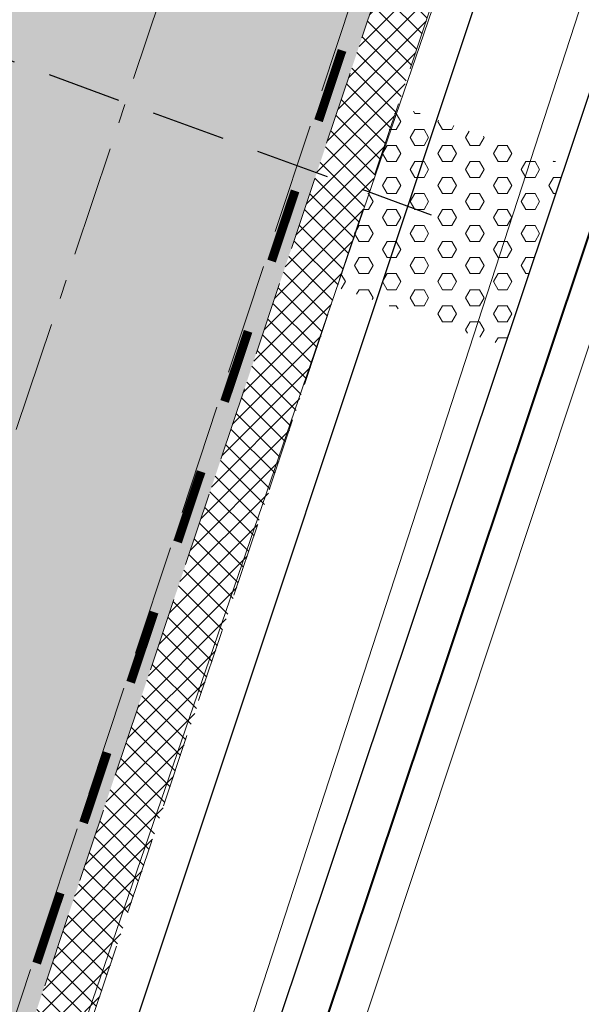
# Model space of a CAD drawing. Header units: metres. Extents: x 6599594 to 6600699, y 5687867 to 5691114.
# Tile 226 of 256: x 6599978.42 to 6599986.01, y 5688933.69 to 5688946.99. Entities that reach past the tile are written whole.
import ezdxf

# ---------------------------------------------------------------- set-up
doc = ezdxf.new("R2010")
doc.units = ezdxf.units.M
doc.header["$MEASUREMENT"] = 0
for name, pattern in [('1', [0]), ('3_EGBZ', [1.5, 1, -0.5]), ('3_EGJE', [2.5, 1.5, -0.3700000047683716, 0.2600001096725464, -0.369999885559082]), ('BTO', [0]), ('BUG', [1.5, 1, -0.5]), ('BUW', [1.5, 1, -0.5]), ('GUK', [2, 1.5, -0.5]), ('GUZ', [1, 0.5, -0.5]), ('L_0_06', [2, 1.5, -0.5]), ('UPT', [0])]:
    doc.linetypes.add(name, pattern=pattern)
doc.layers.add('__gaPoziome', color=7, linetype='CONTINUOUS')
doc.layers.add('zzz.gaHSDomyslna', color=7, linetype='CONTINUOUS')
for name, color, linetype, lineweight in [('_dren', 30, '3_EGBZ', 40), ('_KDPRZYKANALIK', 14, 'BUW', 30), ('_kolor chodnik', 50, '1', 5), ('_kolor jezdnia', 4, '1', 0), ('_kolor pobocze', 211, '1', 5), ('_kolor umocn', 7, '1', 5), ('_kolor zjazdy kostka', 7, '1', 5), ('_kolor ścieżka @ 1', 10, '1', 0), ('_krawedz jezdni i pobocza', 7, 'BUG', 15), ('_os', 7, '3_EGJE', 13), ('_podział mój', 201, 'BTO', 40), ('_row', 150, 'CONTINUOUS', 30), ('Dzialki', 130, '1', 30), ('Kontury', 252, 'GUK', 9), ('OT_Komunikacja', 7, 'CONTINUOUS', 0), ('UTTPOM_L_0', 30, 'UPT', 9), ('Uzytki', 252, 'GUZ', 9)]:
    doc.layers.add(name, color=color, linetype=linetype, lineweight=lineweight)
pattern_1 = [(45, (0, 0), (-0.1414213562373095, 0.1414213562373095), []), (135, (0, 0), (-0.1414213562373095, -0.1414213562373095), [])]

# ---------------------------------------------------------------- blocks, each defined once
blk = doc.blocks.new('hhh')
at = {"layer": '_podział mój'}
blk.add_line((6600030.348422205, 5689076.243038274), (6599864.227411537, 5688579.984196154), dxfattribs=at)
blk = doc.blocks.new('*U1194')
at = {"layer": 'zzz.gaHSDomyslna', "color": 182, "const_width": 0.12}
for points in [[(-38.72691788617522, -115.6902149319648), (-39.04435163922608, -116.6384953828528)], [(-39.36178539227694, -117.5867758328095), (-39.67921914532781, -118.5350562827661)], [(-39.99665289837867, -119.4833367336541), (-40.31408665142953, -120.4316171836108)], [(-40.63152040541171, -121.3798976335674), (-40.94895415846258, -122.3281780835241)], [(-41.26638791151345, -123.2764585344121), (-41.58382166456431, -124.2247389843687)], [(-41.90125541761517, -125.1730194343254), (-42.21868917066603, -126.1212998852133)], [(-42.5361229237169, -127.06958033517), (-42.85355667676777, -128.0178607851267)]]:
    blk.add_lwpolyline(points, dxfattribs=at)

msp = doc.modelspace()

# ---------------------------------------------------------------- hatches: boundary and pattern name
at = {"layer": '_kolor chodnik'}
h = msp.add_hatch(dxfattribs=at)
h.set_pattern_fill('ANSI37', color=256, scale=1.6)
h.set_pattern_definition(pattern_1)
h.paths.add_polyline_path([(6599849.938171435, 5688542.085872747), (6599852.232147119, 5688548.938742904), (6599853.573135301, 5688548.489851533), (6599853.827082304, 5688549.248475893), (6599851.793849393, 5688549.929093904), (6599849.895278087, 5688548.982823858), (6599847.823506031, 5688542.793750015)])
edge = h.paths.add_edge_path()
edge.add_line((6600018.106075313, 5689087.454911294), (6600022.42781917, 5689091.229234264))
edge.add_line((6600022.42781917, 5689091.229234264), (6600020.233254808, 5689093.742094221))
edge.add_line((6600020.233254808, 5689093.742094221), (6600017.159471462, 5689091.057656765))
edge.add_arc((6600023.275194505, 5689085.385140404), 8.34143334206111, 137.1531558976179, 148.8016577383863)
edge.add_line((6600016.140105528, 5689089.706021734), (6600018.106075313, 5689087.454911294))
h.paths.add_polyline_path([(6600038.501784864, 5689187.59229436), (6600037.906968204, 5689187.700586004), (6600037.638296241, 5689186.224843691), (6600038.240083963, 5689186.115282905)])
h.paths.add_polyline_path([(6600069.098302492, 5689360.276020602), (6600068.321239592, 5689360.413462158), (6600068.064048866, 5689358.936495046), (6600068.836639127, 5689358.799546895)])
h.paths.add_polyline_path([(6600082.393785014, 5689362.950258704), (6600082.941124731, 5689366.103121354), (6600081.481377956, 5689366.361351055), (6600080.923159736, 5689363.210828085)])
h.paths.add_polyline_path([(6600074.022236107, 5689388.065861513), (6600072.983907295, 5689388.249860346), (6600072.723374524, 5689386.772538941), (6600073.760538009, 5689386.588865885)])
h.paths.add_polyline_path([(6600105.602402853, 5689486.45426531), (6600106.738797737, 5689489.760539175), (6600105.28818975, 5689490.281952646), (6600104.132785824, 5689486.965912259)])
h.paths.add_polyline_path([(6600132.519778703, 5689678.737346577), (6600131.636986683, 5689678.922259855), (6600131.330470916, 5689677.453953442), (6600132.212256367, 5689677.269208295)])
h.paths.add_polyline_path([(6600156.649397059, 5689798.7449027), (6600156.48800471, 5689797.95886096), (6600157.450195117, 5689797.757316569), (6600157.615023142, 5689798.542205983)])
h.paths.add_polyline_path([(6600189.055358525, 5689948.643107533), (6600187.902868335, 5689948.884512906), (6600187.600024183, 5689947.417400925), (6600188.748131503, 5689947.176379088)])
edge = h.paths.add_edge_path()
edge.add_line((6600204.459383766, 5690032.969035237), (6600204.153258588, 5690031.227801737))
edge.add_arc((6600202.328347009, 5690027.299936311), 4.331100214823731, 41.853001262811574, 65.08011546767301, ccw=False)
edge.add_arc((6600032.903931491, 5690051.979071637), 174.020003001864, 352.8070218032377, 353.495463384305)
edge.add_arc((6600202.372679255, 5690027.343587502), 5.999999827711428, 55.12102442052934, 69.64815978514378)
edge = h.paths.add_edge_path()
edge.add_line((6600205.046027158, 5690040.265402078), (6600204.972740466, 5690038.483452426))
edge.add_arc((6600203.986269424, 5690044.401803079), 5.999999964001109, 279.4630688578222, 294.9140560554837)
edge.add_line((6600206.513819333, 5690038.960158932), (6600206.607027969, 5690041.030672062))
edge.add_arc((6600203.986269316, 5690044.401803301), 4.270000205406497, 284.3702444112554, 307.86193139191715, ccw=False)
edge = h.paths.add_edge_path()
edge.add_arc((6600203.547470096, 5690044.558759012), 6.446878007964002, 324.43500910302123, 356.20133685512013, ccw=False)
edge.add_arc((6600203.986269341, 5690044.401803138), 6.000000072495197, 323.2169970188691, 357.4193489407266)
h.paths.add_polyline_path([(6600208.910055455, 5690121.713696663), (6600208.146285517, 5690121.748120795), (6600207.125602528, 5690121.794124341), (6600209.971605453, 5690121.665851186)])
edge = h.paths.add_edge_path()
edge.add_line((6600238.769818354, 5690481.648294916), (6600240.338176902, 5690490.87374652))
edge.add_line((6600240.338176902, 5690490.87374652), (6600241.251295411, 5690510.829461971))
edge.add_line((6600241.251295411, 5690510.829461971), (6600239.524022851, 5690510.928942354))
edge.add_line((6600239.524022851, 5690510.928942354), (6600238.633343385, 5690491.167757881))
edge.add_line((6600238.633343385, 5690491.167757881), (6600234.579716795, 5690467.661262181))
edge.add_line((6600234.579716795, 5690467.661262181), (6600234.449796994, 5690464.966873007))
edge.add_arc((6600242.443669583, 5690464.607462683), 8.001948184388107, 177.4256737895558, 268.2543056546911)
edge.add_line((6600242.199903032, 5690456.609228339), (6600242.216657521, 5690457.359274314))
edge.add_line((6600242.216657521, 5690457.359274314), (6600242.305257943, 5690458.836738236))
edge.add_arc((6600242.444504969, 5690464.607952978), 5.772894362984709, 177.0298084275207, 268.6178439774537, ccw=False)
edge.add_line((6600236.679365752, 5690464.907083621), (6600236.951876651, 5690470.95443634))
edge.add_line((6600236.951876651, 5690470.95443634), (6600238.15078669, 5690478.210832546))
edge.add_line((6600238.15078669, 5690478.210832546), (6600238.769818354, 5690481.648294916))
h.paths.add_polyline_path([(6600238.769818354, 5690481.648294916), (6600238.15078669, 5690478.210832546), (6600239.670056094, 5690477.930590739), (6600240.266710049, 5690481.376366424)])
edge = h.paths.add_edge_path()
edge.add_line((6600223.366500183, 5690460.339976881), (6600223.278629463, 5690457.997544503))
edge.add_arc((6600220.967166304, 5690465.656339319), 7.999999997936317, 286.7940807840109, 300.2738222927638)
edge.add_line((6600225.000231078, 5690458.747331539), (6600225.240084, 5690461.623695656))
edge.add_arc((6600221.105749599, 5690465.648640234), 5.76999998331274, 293.06724424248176, 315.7681070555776, ccw=False)
edge = h.paths.add_edge_path()
edge.add_arc((6600220.025145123, 5690444.676291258), 5.770000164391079, 37.996647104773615, 59.94382588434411, ccw=False)
edge.add_line((6600224.572175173, 5690448.22839199), (6600224.817793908, 5690451.081798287))
edge.add_arc((6600220.025145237, 5690444.676291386), 7.999999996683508, 53.19588653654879, 68.15166733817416)
edge.add_line((6600223.00235276, 5690452.101669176), (6600222.91504296, 5690449.670427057))
edge = h.paths.add_edge_path()
edge.add_arc((6600221.105749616, 5690465.648640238), 7.999999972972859, 328.0222308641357, 357.0132597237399)
edge.add_line((6600229.094882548, 5690465.23180147), (6600229.218816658, 5690467.593604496))
edge.add_line((6600229.218816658, 5690467.593604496), (6600228.218919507, 5690467.645774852))
edge.add_line((6600228.218919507, 5690467.645774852), (6600227.891778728, 5690461.411918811))
h.paths.add_polyline_path([(6600200.980142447, 5690012.236744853), (6600202.317278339, 5690011.956662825), (6600202.522293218, 5690012.935421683), (6600201.182321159, 5690013.216097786)])
h.paths.add_polyline_path([(6600196.457878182, 5689983.98337835), (6600195.202332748, 5689984.246370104), (6600194.899091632, 5689982.777335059), (6600196.150355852, 5689982.515240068)])
edge = h.paths.add_edge_path()
edge.add_line((6600112.305909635, 5689517.991018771), (6600112.691041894, 5689519.807934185))
edge.add_line((6600112.691041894, 5689519.807934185), (6600113.245521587, 5689522.423769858))
edge.add_line((6600113.245521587, 5689522.423769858), (6600111.553124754, 5689522.782507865))
edge.add_line((6600111.553124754, 5689522.782507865), (6600107.405864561, 5689503.21722655))
edge.add_line((6600107.405864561, 5689503.21722655), (6600099.494506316, 5689480.361667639))
edge.add_line((6600099.494506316, 5689480.361667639), (6600099.182814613, 5689478.891218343))
edge.add_arc((6600107.008997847, 5689477.232359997), 8.000059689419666, 168.0325629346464, 257.7529108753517)
edge.add_line((6600105.311960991, 5689469.414366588), (6600105.784990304, 5689471.593619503))
edge.add_arc((6600107.008927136, 5689477.232314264), 5.769999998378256, 168.0321375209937, 257.7533362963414, ccw=False)
edge.add_line((6600101.364343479, 5689478.42879883), (6600101.647245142, 5689479.76342708))
edge.add_line((6600101.647245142, 5689479.76342708), (6600104.132785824, 5689486.965912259))
edge.add_line((6600104.132785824, 5689486.965912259), (6600105.28818975, 5689490.281952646))
edge.add_line((6600105.28818975, 5689490.281952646), (6600108.240043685, 5689498.809726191))
edge.add_line((6600108.240043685, 5689498.809726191), (6600112.305909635, 5689517.991018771))
h.paths.add_polyline_path([(6600136.009573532, 5689645.499114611), (6600138.333647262, 5689645.012304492), (6600138.661671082, 5689646.578318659), (6600134.869459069, 5689647.372651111)])
at = {"layer": '_kolor jezdnia'}
h = msp.add_hatch(dxfattribs=at)
h.set_pattern_fill('ANSI37', color=4, scale=3.5)
h.set_pattern_definition([(45, (0, 0), (-0.3093592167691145, 0.3093592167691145), []), (135, (0, 0), (-0.3093592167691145, -0.3093592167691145), [])])
edge = h.paths.add_edge_path()
edge.add_line((6599833.066047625, 5688539.933393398), (6599850.649511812, 5688527.983462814))
edge.add_arc((6599857.337592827, 5688536.653968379), 10.95025544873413, 169.5012687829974, 232.3548431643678, ccw=False)
edge.add_arc((6599858.085851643, 5688536.618142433), 11.69295282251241, 162.2507788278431, 169.9967502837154, ccw=False)
edge.add_line((6599846.949484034, 5688540.182754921), (6599847.823506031, 5688542.793750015))
edge.add_line((6599847.823506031, 5688542.793750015), (6599849.895278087, 5688548.982823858))
edge.add_line((6599849.895278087, 5688548.982823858), (6599852.434748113, 5688556.56906746))
edge.add_line((6599852.434748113, 5688556.56906746), (6599928.48625871, 5688783.760284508))
edge.add_line((6599928.48625871, 5688783.760284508), (6599931.025728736, 5688791.34652811))
edge.add_line((6599931.025728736, 5688791.34652811), (6599996.657773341, 5688987.411326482))
edge.add_line((6599996.657773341, 5688987.411326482), (6599999.197243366, 5688994.997570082))
edge.add_line((6599999.197243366, 5688994.997570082), (6600021.930100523, 5689062.908193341))
edge.add_line((6600021.930100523, 5689062.908193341), (6600017.620224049, 5689067.371531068))
edge.add_line((6600017.620224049, 5689067.371531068), (6600016.714558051, 5689064.654078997))
edge.add_line((6600016.714558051, 5689064.654078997), (6600012.423620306, 5689051.835617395))
edge.add_line((6600012.423620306, 5689051.835617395), (6600009.884150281, 5689044.249373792))
edge.add_line((6600009.884150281, 5689044.249373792), (6599977.53516164, 5688947.612159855))
edge.add_line((6599977.53516164, 5688947.612159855), (6599974.995691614, 5688940.025916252))
edge.add_line((6599974.995691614, 5688940.025916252), (6599942.096912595, 5688841.746295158))
edge.add_line((6599942.096912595, 5688841.746295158), (6599939.557442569, 5688834.160051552))
edge.add_line((6599939.557442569, 5688834.160051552), (6599882.679288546, 5688664.246042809))
edge.add_line((6599882.679288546, 5688664.246042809), (6599880.139818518, 5688656.659799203))
edge.add_line((6599880.139818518, 5688656.659799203), (6599852.46454386, 5688573.984527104))
edge.add_line((6599852.46454386, 5688573.984527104), (6599842.470137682, 5688544.127903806))
edge.add_arc((6599835.706422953, 5688546.652910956), 7.219660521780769, 248.5480913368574, 339.52856074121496, ccw=False)
h.paths.add_polyline_path([(6600044.653202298, 5689172.271628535), (6600046.276244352, 5689181.431901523), (6600047.759199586, 5689189.801539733), (6600051.0603021, 5689208.432603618), (6600052.368792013, 5689215.817578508), (6600054.808584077, 5689229.587499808), (6600056.11707399, 5689236.972474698), (6600057.346666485, 5689243.912161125), (6600058.655146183, 5689251.297078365), (6600058.831439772, 5689252.292060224), (6600060.098987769, 5689259.445963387), (6600060.139929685, 5689259.677035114), (6600061.407468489, 5689266.830886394), (6600072.329030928, 5689328.470998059), (6600073.637511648, 5689335.855921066), (6600077.337304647, 5689356.73715072), (6600078.820259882, 5689365.106788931), (6600081.142794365, 5689378.214921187), (6600082.538516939, 5689386.092227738), (6600095.187867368, 5689457.483787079), (6600091.082877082, 5689465.8405575), (6600089.043088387, 5689454.328211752), (6600087.870641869, 5689447.711051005), (6600087.560133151, 5689445.958573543), (6600086.562151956, 5689440.326076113), (6600082.433200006, 5689417.022719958), (6600080.95024477, 5689408.65308175), (6600077.202698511, 5689387.502337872), (6600075.719743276, 5689379.132699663), (6600073.469199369, 5689366.430874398), (6600071.986244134, 5689358.061236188), (6600069.98686466, 5689346.776955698), (6600068.591142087, 5689338.899649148), (6600065.559290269, 5689321.78820693), (6600064.163567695, 5689313.910900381), (6600059.719426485, 5689288.828650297), (6600058.323703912, 5689280.951343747), (6600057.563846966, 5689276.662793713), (6600056.168124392, 5689268.785487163), (6600054.804920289, 5689261.091711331), (6600053.409197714, 5689253.21440478), (6600053.264817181, 5689252.399536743), (6600051.869094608, 5689244.522230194), (6600051.183555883, 5689240.653124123), (6600049.787833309, 5689232.775817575), (6600046.593849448, 5689214.749319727), (6600045.198126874, 5689206.872013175), (6600044.41754409, 5689202.466488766), (6600042.934588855, 5689194.096850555), (6600036.429952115, 5689157.38538759), (6600034.946996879, 5689149.01574938), (6600030.579776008, 5689124.367629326), (6600027.529365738, 5689107.151445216), (6600024.895072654, 5689094.014582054), (6600030.583685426, 5689094.264316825), (6600032.945013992, 5689106.191885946), (6600043.170247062, 5689163.901990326)])
edge = h.paths.add_edge_path()
edge.add_line((6600111.106812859, 5689535.144351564), (6600111.256844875, 5689535.85214863))
edge.add_line((6600111.256844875, 5689535.85214863), (6600112.915748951, 5689543.678261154))
edge.add_line((6600112.915748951, 5689543.678261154), (6600117.304772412, 5689564.384094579))
edge.add_line((6600117.304772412, 5689564.384094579), (6600119.067357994, 5689572.699339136))
edge.add_line((6600119.067357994, 5689572.699339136), (6600120.087667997, 5689577.512794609))
edge.add_line((6600120.087667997, 5689577.512794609), (6600121.642890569, 5689584.849775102))
edge.add_line((6600121.642890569, 5689584.849775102), (6600128.436769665, 5689616.900852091))
edge.add_line((6600128.436769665, 5689616.900852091), (6600129.991992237, 5689624.237832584))
edge.add_line((6600129.991992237, 5689624.237832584), (6600132.660554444, 5689636.827148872))
edge.add_line((6600132.660554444, 5689636.827148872), (6600133.208838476, 5689639.444704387))
edge.add_line((6600133.208838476, 5689639.444704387), (6600134.848957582, 5689647.274775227))
edge.add_line((6600134.848957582, 5689647.274775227), (6600138.97649476, 5689666.979995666))
edge.add_line((6600138.97649476, 5689666.979995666), (6600140.51410642, 5689674.320687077))
edge.add_line((6600140.51410642, 5689674.320687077), (6600145.209128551, 5689696.735129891))
edge.add_line((6600145.209128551, 5689696.735129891), (6600146.746740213, 5689704.075821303))
edge.add_line((6600146.746740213, 5689704.075821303), (6600151.462308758, 5689726.588354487))
edge.add_line((6600151.462308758, 5689726.588354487), (6600152.999920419, 5689733.929045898))
edge.add_line((6600152.999920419, 5689733.929045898), (6600155.244070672, 5689744.642813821))
edge.add_line((6600155.244070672, 5689744.642813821), (6600156.781682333, 5689751.983505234))
edge.add_line((6600156.781682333, 5689751.983505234), (6600161.635515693, 5689775.156126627))
edge.add_line((6600161.635515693, 5689775.156126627), (6600163.378142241, 5689783.475576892))
edge.add_line((6600163.378142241, 5689783.475576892), (6600163.850769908, 5689785.731942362))
edge.add_line((6600163.850769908, 5689785.731942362), (6600167.028500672, 5689800.902704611))
edge.add_line((6600167.028500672, 5689800.902704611), (6600179.49088801, 5689860.399222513))
edge.add_line((6600179.49088801, 5689860.399222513), (6600181.233514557, 5689868.718672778))
edge.add_line((6600181.233514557, 5689868.718672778), (6600181.84713393, 5689871.648144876))
edge.add_line((6600181.84713393, 5689871.648144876), (6600183.384745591, 5689878.988836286))
edge.add_line((6600183.384745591, 5689878.988836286), (6600184.935818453, 5689886.393792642))
edge.add_line((6600184.935818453, 5689886.393792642), (6600186.575937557, 5689894.223863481))
edge.add_line((6600186.575937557, 5689894.223863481), (6600194.05133812, 5689929.912074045))
edge.add_line((6600194.05133812, 5689929.912074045), (6600195.691457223, 5689937.742144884))
edge.add_line((6600195.691457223, 5689937.742144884), (6600202.915799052, 5689972.231779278))
edge.add_line((6600202.915799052, 5689972.231779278), (6600204.555918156, 5689980.061850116))
edge.add_line((6600204.555918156, 5689980.061850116), (6600206.062781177, 5689987.255744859))
edge.add_line((6600206.062781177, 5689987.255744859), (6600207.702900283, 5689995.085815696))
edge.add_line((6600207.702900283, 5689995.085815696), (6600210.232559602, 5690007.162628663))
edge.add_line((6600210.232559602, 5690007.162628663), (6600211.694938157, 5690014.144150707))
edge.add_arc((6600028.177652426, 5690052.584442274), 187.5000004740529, 348.1696294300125, 357.4195276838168)
edge.add_line((6600215.487522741, 5690044.142720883), (6600208.310270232, 5690026.480446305))
edge.add_arc((6600032.903933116, 5690051.97907145), 177.2500013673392, 348.1696294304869, 351.7289130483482, ccw=False)
edge.add_line((6600206.38894146, 5690015.640182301), (6600205.966941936, 5690013.625519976))
edge.add_line((6600205.966941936, 5690013.625519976), (6600204.326822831, 5690005.795449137))
edge.add_line((6600204.326822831, 5690005.795449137), (6600197.076961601, 5689971.183982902))
edge.add_line((6600197.076961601, 5689971.183982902), (6600195.334335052, 5689962.864532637))
edge.add_line((6600195.334335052, 5689962.864532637), (6600193.44722506, 5689953.855305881))
edge.add_line((6600193.44722506, 5689953.855305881), (6600191.909227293, 5689946.512771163))
edge.add_line((6600191.909227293, 5689946.512771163), (6600185.496844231, 5689915.899498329))
edge.add_line((6600185.496844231, 5689915.899498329), (6600183.856521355, 5689908.068454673))
edge.add_line((6600183.856521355, 5689908.068454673), (6600182.066605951, 5689899.523243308))
edge.add_line((6600182.066605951, 5689899.523243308), (6600180.32407057, 5689891.204228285))
edge.add_line((6600180.32407057, 5689891.204228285), (6600174.320344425, 5689862.541919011))
edge.add_line((6600174.320344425, 5689862.541919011), (6600172.577809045, 5689854.222903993))
edge.add_line((6600172.577809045, 5689854.222903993), (6600163.663810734, 5689811.666703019))
edge.add_line((6600163.663810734, 5689811.666703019), (6600162.023782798, 5689803.837067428))
edge.add_line((6600162.023782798, 5689803.837067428), (6600160.924220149, 5689798.587659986))
edge.add_line((6600160.924220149, 5689798.587659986), (6600159.279208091, 5689790.734229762))
edge.add_line((6600159.279208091, 5689790.734229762), (6600157.107250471, 5689780.365115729))
edge.add_line((6600157.107250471, 5689780.365115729), (6600155.462238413, 5689772.511685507))
edge.add_line((6600155.462238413, 5689772.511685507), (6600153.380318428, 5689762.572418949))
edge.add_line((6600153.380318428, 5689762.572418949), (6600151.735124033, 5689754.718118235))
edge.add_line((6600151.735124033, 5689754.718118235), (6600148.586504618, 5689739.686336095))
edge.add_line((6600148.586504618, 5689739.686336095), (6600146.885007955, 5689731.563243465))
edge.add_line((6600146.885007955, 5689731.563243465), (6600141.75088822, 5689707.052510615))
edge.add_line((6600141.75088822, 5689707.052510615), (6600140.110896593, 5689699.223048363))
edge.add_line((6600140.110896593, 5689699.223048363), (6600133.483561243, 5689667.583574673))
edge.add_line((6600133.483561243, 5689667.583574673), (6600131.860394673, 5689659.834436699))
edge.add_line((6600131.860394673, 5689659.834436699), (6600131.740984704, 5689659.26436315))
edge.add_line((6600131.740984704, 5689659.26436315), (6600130.117814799, 5689651.515209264))
edge.add_line((6600130.117814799, 5689651.515209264), (6600127.27873359, 5689637.961189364))
edge.add_line((6600127.27873359, 5689637.961189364), (6600126.924568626, 5689636.290366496))
edge.add_line((6600126.924568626, 5689636.290366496), (6600125.166244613, 5689627.995226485))
edge.add_line((6600125.166244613, 5689627.995226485), (6600118.009503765, 5689594.232298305))
edge.add_line((6600118.009503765, 5689594.232298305), (6600116.25117975, 5689585.937158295))
edge.add_line((6600116.25117975, 5689585.937158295), (6600113.665314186, 5689573.737975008))
edge.add_line((6600113.665314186, 5689573.737975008), (6600111.898534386, 5689565.402943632))
edge.add_line((6600111.898534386, 5689565.402943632), (6600104.889982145, 5689532.339115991))
edge.add_line((6600104.889982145, 5689532.339115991), (6600103.22663594, 5689524.492047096))
edge.add_line((6600103.22663594, 5689524.492047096), (6600096.623876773, 5689493.342605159))
edge.add_line((6600096.623876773, 5689493.342605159), (6600094.968986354, 5689485.535427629))
edge.add_line((6600094.968986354, 5689485.535427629), (6600094.300101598, 5689482.379870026))
edge.add_line((6600094.300101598, 5689482.379870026), (6600099.182814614, 5689478.891218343))
edge.add_line((6600099.182814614, 5689478.891218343), (6600099.494506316, 5689480.361667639))
edge.add_line((6600099.494506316, 5689480.361667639), (6600111.106812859, 5689535.144351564))
edge = h.paths.add_edge_path()
edge.add_arc((6600239.213891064, 5690851.400367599), 10.00000000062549, -2.8342403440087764, 76.13703556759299, ccw=False)
edge.add_line((6600249.201658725, 5690850.905901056), (6600249.082723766, 5690848.503524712))
edge.add_line((6600249.082723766, 5690848.503524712), (6600247.016487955, 5690806.767468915))
edge.add_line((6600247.016487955, 5690806.767468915), (6600246.092398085, 5690789.152178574))
edge.add_line((6600246.092398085, 5690789.152178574), (6600233.768116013, 5690572.015170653))
edge.add_line((6600233.768116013, 5690572.015170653), (6600228.959056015, 5690465.296202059))
edge.add_line((6600228.959056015, 5690465.296202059), (6600234.588724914, 5690465.017134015))
edge.add_line((6600234.588724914, 5690465.017134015), (6600239.262540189, 5690571.767576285))
edge.add_line((6600239.262540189, 5690571.767576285), (6600252.50503885, 5690806.400146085))
edge.add_line((6600252.50503885, 5690806.400146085), (6600254.569211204, 5690848.094521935))
edge.add_arc((6600262.559425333, 5690847.6989487), 7.999999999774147, 76.13703557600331, 177.1657596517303, ccw=False)
edge.add_line((6600264.476229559, 5690855.465921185), (6600241.609896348, 5690861.109083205))
edge = h.paths.add_edge_path()
edge.add_line((6600250.031475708, 5690451.625307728), (6600250.231741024, 5690455.772579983))
edge.add_line((6600250.231741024, 5690455.772579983), (6600246.257763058, 5690456.417303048))
edge.add_line((6600246.257763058, 5690456.417303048), (6600242.171761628, 5690456.61060902))
edge.add_arc((6600242.563100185, 5690464.586983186), 7.985968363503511, 176.9123644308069, 267.1911945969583, ccw=False)
edge.add_line((6600234.588724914, 5690465.017134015), (6600228.959056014, 5690465.296202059))
edge.add_arc((6600220.965133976, 5690465.657286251), 8.002072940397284, 267.8289300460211, 357.413716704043, ccw=False)
edge.add_line((6600220.661989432, 5690457.660957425), (6600212.406915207, 5690458.119572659))
edge.add_line((6600212.406915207, 5690458.119572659), (6600208.431872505, 5690457.817501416))
edge.add_line((6600208.431872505, 5690457.817501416), (6600208.233912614, 5690454.548331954))
edge.add_line((6600208.233912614, 5690454.548331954), (6600212.129565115, 5690453.127270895))
edge.add_line((6600212.129565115, 5690453.127270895), (6600218.640548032, 5690452.76554962))
edge.add_line((6600218.640548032, 5690452.76554962), (6600216.486747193, 5690452.885205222))
edge.add_line((6600216.486747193, 5690452.885205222), (6600220.468905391, 5690452.663974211))
edge.add_arc((6600220.025145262, 5690444.676291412), 7.99999997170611, -0.3386579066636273, 86.8201700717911, ccw=False)
edge.add_line((6600228.025005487, 5690444.629006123), (6600227.803602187, 5690439.649256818))
edge.add_line((6600227.803602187, 5690439.649256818), (6600226.885525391, 5690435.936828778))
edge.add_line((6600226.885525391, 5690435.936828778), (6600225.534849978, 5690405.967249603))
edge.add_line((6600225.534849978, 5690405.967249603), (6600226.115199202, 5690402.187514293))
edge.add_line((6600226.115199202, 5690402.187514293), (6600213.445139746, 5690121.008786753))
edge.add_line((6600213.445139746, 5690121.008786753), (6600213.352800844, 5690118.960058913))
edge.add_line((6600213.352800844, 5690118.960058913), (6600209.980184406, 5690044.131649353))
edge.add_arc((6600203.98626942, 5690044.401803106), 5.999999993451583, 257.4162346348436, 357.41934921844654, ccw=False)
edge.add_line((6600202.679069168, 5690038.545931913), (6600201.589735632, 5690033.666039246))
edge.add_line((6600201.589735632, 5690033.666039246), (6600203.67987942, 5690033.199458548))
edge.add_arc((6600202.372679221, 5690027.343587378), 5.999999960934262, -8.27108729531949, 77.41623506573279, ccw=False)
edge.add_line((6600208.310270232, 5690026.480446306), (6600215.487522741, 5690044.142720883))
edge.add_line((6600215.487522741, 5690044.142720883), (6600216.199687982, 5690059.9446614))
edge.add_line((6600216.199687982, 5690059.9446614), (6600216.537356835, 5690067.437056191))
edge.add_line((6600216.537356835, 5690067.437056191), (6600223.893528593, 5690230.66011469))
edge.add_line((6600223.893528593, 5690230.66011469), (6600224.231197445, 5690238.152509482))
edge.add_line((6600224.231197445, 5690238.152509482), (6600233.507835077, 5690443.987992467))
edge.add_arc((6600241.499722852, 5690443.627812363), 7.999999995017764, 87.29208981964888, 177.4195277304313, ccw=False)
edge.add_line((6600241.877677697, 5690451.618879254), (6600246.021541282, 5690451.422886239))
edge.add_line((6600246.021541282, 5690451.422886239), (6600246.427694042, 5690451.44338883))
edge.add_line((6600246.427694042, 5690451.44338883), (6600246.79397003, 5690451.461878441))
edge.add_line((6600246.79397003, 5690451.461878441), (6600250.031475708, 5690451.625307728))
edge = h.paths.add_edge_path()
edge.add_line((6600007.33756506, 5689086.20374581), (6600006.980466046, 5689080.740822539))
edge.add_line((6600006.980466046, 5689080.740822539), (6600007.229745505, 5689080.720859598))
edge.add_line((6600007.229745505, 5689080.720859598), (6600008.093335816, 5689080.601653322))
edge.add_line((6600008.093335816, 5689080.601653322), (6600008.702681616, 5689080.53831051))
edge.add_arc((6600008.140193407, 5689070.554142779), 9.999999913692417, -18.557800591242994, 86.77547804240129, ccw=False)
edge.add_line((6600017.620224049, 5689067.371531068), (6600021.930100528, 5689062.908193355))
edge.add_arc((6599734.83819726, 5689159.011261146), 302.7499967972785, 341.4922000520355, 343.8640860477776)
edge.add_arc((6600034.895369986, 5689072.315877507), 9.581213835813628, 98.63328270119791, 164.5273290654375, ccw=False)
edge.add_line((6600033.457137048, 5689081.788529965), (6600033.832640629, 5689081.798737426))
edge.add_line((6600033.832640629, 5689081.798737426), (6600034.422462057, 5689082.05700874))
edge.add_line((6600034.422462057, 5689082.05700874), (6600036.833623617, 5689082.139040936))
edge.add_line((6600036.833623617, 5689082.139040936), (6600036.730225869, 5689087.148851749))
edge.add_line((6600036.730225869, 5689087.148851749), (6600036.579860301, 5689087.134303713))
edge.add_arc((6600036.479565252, 5689093.136286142), 6.002820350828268, 169.1687651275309, 270.9573417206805, ccw=False)
edge.add_line((6600030.583685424, 5689094.264316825), (6600024.895072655, 5689094.014582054))
edge.add_arc((6600015.200558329, 5689096.162123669), 9.929528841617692, 271.0943432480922, 347.5094668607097, ccw=False)
edge.add_arc((6600014.909438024, 5689089.646776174), 3.446070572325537, 264.4236009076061, 278.0194998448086, ccw=False)
edge.add_line((6600014.574573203, 5689086.217014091), (6600014.299554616, 5689086.232508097))
edge.add_line((6600014.299554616, 5689086.232508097), (6600010.474232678, 5689086.448019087))
edge.add_line((6600010.474232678, 5689086.448019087), (6600007.33756506, 5689086.20374581))
edge = h.paths.add_edge_path()
edge.add_line((6600105.490725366, 5689463.953528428), (6600106.927559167, 5689464.047234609))
edge.add_line((6600106.927559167, 5689464.047234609), (6600107.835, 5689468.66))
edge.add_line((6600107.835, 5689468.66), (6600105.311960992, 5689469.414366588))
edge.add_arc((6600107.008997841, 5689477.232359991), 8.000059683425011, 168.0325628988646, 257.75291091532, ccw=False)
edge.add_line((6600099.182814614, 5689478.891218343), (6600094.300101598, 5689482.379870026))
edge.add_arc((6600586.245114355, 5689378.104238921), 502.8750369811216, 168.032376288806, 169.9522165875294)
edge.add_line((6600091.082877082, 5689465.8405575), (6600095.187867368, 5689457.483787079))
edge.add_arc((6600103.065173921, 5689456.088064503), 8.000000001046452, 77.7533362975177, 169.9524553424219, ccw=False)
edge.add_line((6600104.762140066, 5689463.906012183), (6600105.490725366, 5689463.953528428))
at = {"layer": '_kolor pobocze'}
h = msp.add_hatch(dxfattribs=at)
h.set_pattern_fill('ANSI37', color=256, scale=1.6)
h.set_pattern_definition(pattern_1)
edge = h.paths.add_edge_path()
edge.add_line((6600035.926965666, 5689101.569442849), (6600036.046865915, 5689102.311543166))
edge.add_arc((6600058.171848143, 5689233.778275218), 133.3154772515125, 259.4578941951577, 260.4470163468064, ccw=False)
edge.add_line((6600033.780707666, 5689102.713067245), (6600032.142559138, 5689101.847662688))
edge.add_arc((6599734.838175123, 5689159.011266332), 302.7500195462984, 347.6801154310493, 349.11639019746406, ccw=False)
edge.add_arc((6600036.478170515, 5689093.133441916), 6.000000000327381, 167.68011541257, 271.5571101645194)
edge.add_line((6600036.64121064, 5689087.1356575), (6600036.730491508, 5689087.137804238))
edge.add_line((6600036.730491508, 5689087.137804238), (6600036.712463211, 5689087.887583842))
edge.add_line((6600036.712463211, 5689087.887583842), (6600036.559840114, 5689087.884077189))
edge.add_arc((6600036.482532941, 5689093.14290691), 5.259397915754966, 170.6455005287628, 270.8422131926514, ccw=False)
edge.add_arc((6600545.796425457, 5688991.216220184), 524.6691769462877, 167.9170060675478, 168.7028219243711, ccw=False)
edge.add_line((6600032.751078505, 5689101.044345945), (6600034.011432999, 5689101.917298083))
edge.add_line((6600034.011432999, 5689101.917298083), (6600035.926965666, 5689101.569442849))
edge = h.paths.add_edge_path()
edge.add_line((6600002.828843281, 5688994.032881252), (6600003.066918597, 5688994.74409159))
edge.add_line((6600003.066918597, 5688994.74409159), (6600001.227880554, 5688995.359703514))
edge.add_line((6600001.227880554, 5688995.359703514), (6600000.55876659, 5688996.702196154))
edge.add_line((6600000.55876659, 5688996.702196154), (6600022.641310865, 5689062.67011804))
edge.add_arc((6599734.838193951, 5689159.011262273), 303.5000002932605, 341.4922000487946, 343.8640860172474)
edge.add_arc((6600035.267451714, 5689072.092773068), 9.250000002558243, 91.55711016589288, 163.8640860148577, ccw=False)
edge.add_line((6600035.016098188, 5689081.339357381), (6600036.868703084, 5689081.389717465))
edge.add_line((6600036.868703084, 5689081.389717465), (6600036.850674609, 5689082.139504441))
edge.add_line((6600036.850674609, 5689082.139504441), (6600034.99571817, 5689082.089080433))
edge.add_arc((6600035.267451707, 5689072.092773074), 9.999999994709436, 91.55711014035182, 163.8640860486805)
edge.add_arc((6599734.838192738, 5689159.011262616), 302.7500015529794, 341.4922000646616, 343.8640860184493, ccw=False)
edge.add_line((6600021.930100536, 5689062.908193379), (6599999.748942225, 5688996.645678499))
edge.add_line((6599999.748942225, 5688996.645678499), (6600000.695212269, 5688994.747107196))
edge.add_line((6600000.695212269, 5688994.747107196), (6600002.828843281, 5688994.032881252))
h.paths.add_polyline_path([(6599971.7492186, 5688907.297112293), (6599971.084233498, 5688908.631320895), (6599997.822068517, 5688988.526766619), (6599999.164561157, 5688989.195880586), (6600001.003599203, 5688988.580268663), (6600001.241674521, 5688989.291479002), (6599999.108043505, 5688990.005704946), (6599997.209472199, 5688989.059434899), (6599970.270280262, 5688908.583087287), (6599971.216550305, 5688906.684515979), (6599973.350181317, 5688905.970290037), (6599973.588256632, 5688906.681500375)])
h.paths.add_polyline_path([(6599932.504667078, 5688790.060553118), (6599931.835553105, 5688791.403045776), (6599968.343406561, 5688900.4641754), (6599969.685899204, 5688901.133289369), (6599971.524937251, 5688900.517677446), (6599971.763012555, 5688901.228887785), (6599969.629381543, 5688901.94311373), (6599967.730810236, 5688900.996843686), (6599931.025728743, 5688791.34652811), (6599931.971998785, 5688789.447956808), (6599934.105629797, 5688788.73373086), (6599934.343705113, 5688789.4449412)])
at = {"layer": '_kolor umocn', "ltscale": 0.5}
h = msp.add_hatch(dxfattribs=at)
h.set_pattern_fill('HEX', color=256)
h.set_pattern_definition([(0, (-251.7407310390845, -1762.195927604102), (0, 0.2165063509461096), [0.125, -0.25]), (120, (-251.7407310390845, -1762.195927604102), (-0.1875, -0.1082531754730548), [0.1249999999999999, -0.2499999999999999]), (60, (-251.6157310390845, -1762.195927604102), (-0.1875, 0.1082531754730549), [0.125, -0.25])])
h.paths.add_polyline_path([(6599985.78515869, 5688945.029112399), (6599983.523080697, 5688945.83216394), (6599982.700930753, 5688943.376127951), (6599984.967738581, 5688942.587206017)])
at = {"layer": '_kolor zjazdy kostka'}
h = msp.add_hatch(dxfattribs=at)
h.set_pattern_fill('ANSI37', color=256, scale=1.6)
h.set_pattern_definition(pattern_1)
h.paths.add_polyline_path([(6600244.137440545, 5690813.934732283), (6600242.369522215, 5690814.022127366), (6600242.097568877, 5690808.528921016), (6600243.865482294, 5690808.441426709)])
h.paths.add_polyline_path([(6600247.012128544, 5690806.679412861), (6600247.442736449, 5690815.377295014), (6600247.393289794, 5690814.378518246), (6600247.113277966, 5690808.722537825)])
h.paths.add_polyline_path([(6600242.297085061, 5690788.088808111), (6600240.958726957, 5690788.155683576), (6600240.648818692, 5690782.664569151), (6600241.987258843, 5690782.599147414)])
h.paths.add_polyline_path([(6600245.558275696, 5690780.919298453), (6600246.037231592, 5690789.405686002), (6600244.985820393, 5690788.453468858), (6600244.612601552, 5690781.981345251)])
h.paths.add_polyline_path([(6600241.348405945, 5690723.711515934), (6600242.272017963, 5690722.691689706), (6600242.749709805, 5690731.155680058), (6600241.698138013, 5690730.203317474), (6600241.472690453, 5690726.27550499)])
h.paths.add_polyline_path([(6600225.772794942, 5690394.589141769), (6600224.731429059, 5690393.637598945), (6600224.461246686, 5690387.644646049), (6600225.412923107, 5690386.603142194)])
h.paths.add_polyline_path([(6600223.012390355, 5690333.280720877), (6600223.372595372, 5690341.272607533), (6600222.32835346, 5690340.318436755), (6600222.058239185, 5690334.324941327)])
h.paths.add_polyline_path([(6600215.496388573, 5690166.390602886), (6600215.856593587, 5690174.382489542), (6600214.812834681, 5690173.428760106), (6600214.542018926, 5690167.435062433)])
h.paths.add_polyline_path([(6600212.446537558, 5690121.053392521), (6600213.399499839, 5690120.010473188), (6600213.788744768, 5690128.503024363), (6600212.745135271, 5690127.54943145)])
h.paths.add_polyline_path([(6600209.977420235, 5690121.665589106), (6600210.225142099, 5690127.162117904), (6600207.346107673, 5690127.291879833), (6600207.119593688, 5690121.794395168)])
h.paths.add_polyline_path([(6600207.950178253, 5690070.725854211), (6600204.880846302, 5690070.828947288), (6600204.643784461, 5690065.333808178), (6600207.702521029, 5690065.204598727)])
h.paths.add_polyline_path([(6600200.981479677, 5690012.236464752), (6600199.969248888, 5690007.339980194), (6600201.282587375, 5690007.064882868), (6600202.31726072, 5690011.956666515)])
h.paths.add_polyline_path([(6600193.613960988, 5689970.406358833), (6600192.398010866, 5689970.660657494), (6600191.286205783, 5689965.274578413), (6600192.486379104, 5689965.023185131)])
h.paths.add_polyline_path([(6600189.061271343, 5689948.671423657), (6600189.98413328, 5689953.050774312), (6600188.818902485, 5689953.32186217), (6600187.908781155, 5689948.91282903)])
h.paths.add_polyline_path([(6600180.976201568, 5689915.317449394), (6600179.952861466, 5689910.421322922), (6600181.008474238, 5689910.200199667), (6600182.033843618, 5689915.09540201)])
h.paths.add_polyline_path([(6600176.508279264, 5689893.538690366), (6600177.476023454, 5689893.335973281), (6600178.603605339, 5689898.719146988), (6600177.636002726, 5689898.922290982)])
h.paths.add_polyline_path([(6600179.28182965, 5689859.401159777), (6600180.522246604, 5689860.211927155), (6600181.057490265, 5689860.561775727), (6600183.598022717, 5689860.029600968), (6600184.726606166, 5689865.412570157), (6600182.186324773, 5689865.943033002), (6600181.604764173, 5689866.832779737), (6600181.024456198, 5689867.720610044)])
h.paths.add_polyline_path([(6600160.200810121, 5689810.862606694), (6600159.232772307, 5689811.065842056), (6600158.207991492, 5689806.171529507), (6600159.175735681, 5689805.968812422)])
h.paths.add_polyline_path([(6600156.49391753, 5689797.987177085), (6600155.463416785, 5689793.068691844), (6600156.431160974, 5689792.865974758), (6600157.461419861, 5689797.784520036)])
edge = h.paths.add_edge_path()
edge.add_arc((6600173.111981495, 5689800.679690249), 5.999999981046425, 204.673115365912, 239.5411154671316, ccw=False)
edge.add_arc((6600173.162096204, 5689800.685330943), 6.047914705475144, 168.3203586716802, 204.5234866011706, ccw=False)
edge.add_line((6600167.239404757, 5689801.9096668), (6600163.651667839, 5689784.781499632))
edge.add_arc((6600169.524220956, 5689783.551410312), 5.999999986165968, 139.2146049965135, 168.1696294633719, ccw=False)
edge.add_arc((6600169.524220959, 5689783.551410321), 5.999999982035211, 96.80962310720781, 139.2146050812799, ccw=False)
edge.add_line((6600168.812796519, 5689789.509083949), (6600170.070461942, 5689795.507731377))
h.paths.add_polyline_path([(6600163.526364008, 5689776.866746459), (6600166.051243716, 5689776.337874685), (6600167.179826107, 5689781.720838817), (6600164.653945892, 5689782.249920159), (6600163.941148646, 5689783.340449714), (6600163.493329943, 5689784.025580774), (6600161.750703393, 5689775.706130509), (6600162.438017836, 5689776.155376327)])
h.paths.add_polyline_path([(6600152.614191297, 5689774.643430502), (6600153.639138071, 5689779.536616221), (6600152.646757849, 5689779.744928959), (6600151.646447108, 5689774.846147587)])
h.paths.add_polyline_path([(6600150.121074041, 5689767.466820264), (6600148.177624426, 5689758.16795459), (6600149.115997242, 5689757.971390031), (6600151.066362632, 5689767.268392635)])
h.paths.add_polyline_path([(6600142.970741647, 5689739.332500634), (6600141.888449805, 5689734.142420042), (6600144.036614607, 5689733.695518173), (6600145.123068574, 5689738.882330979)])
h.paths.add_polyline_path([(6600136.256357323, 5689701.052153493), (6600137.154085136, 5689700.864096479), (6600138.287960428, 5689706.274871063), (6600137.386492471, 5689706.464182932)])
h.paths.add_polyline_path([(6600130.081494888, 5689667.099389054), (6600129.212847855, 5689667.281639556), (6600128.083282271, 5689661.898895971), (6600128.953953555, 5689661.716447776)])
h.paths.add_polyline_path([(6600128.397394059, 5689659.030340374), (6600127.554144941, 5689659.207226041), (6600126.49340855, 5689653.810049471), (6600127.269860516, 5689653.647397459)])
h.paths.add_polyline_path([(6600134.990411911, 5689640.633636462), (6600137.30714639, 5689640.148363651), (6600138.339560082, 5689645.040620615), (6600136.015486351, 5689645.500958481), (6600135.435178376, 5689646.388788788), (6600134.8548704, 5689647.276619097), (6600133.214751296, 5689639.446548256), (6600134.102581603, 5689640.026856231)])
h.paths.add_polyline_path([(6600122.164164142, 5689634.294831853), (6600121.024067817, 5689628.914244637), (6600122.015114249, 5689628.705875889), (6600123.155614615, 5689634.086346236)])
h.paths.add_polyline_path([(6600114.54207576, 5689593.450769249), (6600113.493359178, 5689593.398339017), (6600112.364315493, 5689588.045694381), (6600113.29076438, 5689587.54753241)])
h.paths.add_polyline_path([(6600110.194543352, 5689572.941097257), (6600109.20781945, 5689573.148880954), (6600108.067717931, 5689567.768269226), (6600109.05014319, 5689567.535215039)])
h.paths.add_polyline_path([(6600119.083213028, 5689565.540446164), (6600119.089125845, 5689565.542290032), (6600121.462438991, 5689565.065690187), (6600122.598093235, 5689570.447168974), (6600120.229622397, 5689570.949214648), (6600119.651446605, 5689571.8119627), (6600119.073270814, 5689572.727655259), (6600117.310757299, 5689564.412754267)])
h.paths.add_polyline_path([(6600101.698666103, 5689532.937884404), (6600100.730666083, 5689533.141679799), (6600099.694214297, 5689528.250234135), (6600100.669121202, 5689528.045267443)])
h.paths.add_polyline_path([(6600094.064021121, 5689496.827028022), (6600093.080194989, 5689497.033910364), (6600092.036590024, 5689492.143967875), (6600093.038865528, 5689491.933250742)])
h.paths.add_polyline_path([(6600083.709836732, 5689453.74980843), (6600082.738586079, 5689448.336231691), (6600084.647281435, 5689448.027407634), (6600085.606840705, 5689453.416583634)])
h.paths.add_polyline_path([(6600084.434394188, 5689446.82589514), (6600083.348896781, 5689447.018140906), (6600082.567374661, 5689442.58660872), (6600083.649300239, 5689442.394910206)])
h.paths.add_polyline_path([(6600078.04194071, 5689410.721110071), (6600078.996952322, 5689416.137564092), (6600078.054833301, 5689416.304853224), (6600077.111232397, 5689410.886043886)])
h.paths.add_polyline_path([(6600072.911565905, 5689386.768652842), (6600071.960466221, 5689381.312635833), (6600072.800073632, 5689381.16322159), (6600073.766450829, 5689386.590709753)])
h.paths.add_polyline_path([(6600082.887400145, 5689379.432062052), (6600085.278102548, 5689379.03494316), (6600086.160383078, 5689383.956496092), (6600083.759726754, 5689384.355378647), (6600083.152078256, 5689385.224725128), (6600082.544429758, 5689386.094071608), (6600081.148707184, 5689378.216765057), (6600082.018053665, 5689378.824413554)])
h.paths.add_polyline_path([(6600080.731401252, 5689363.247695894), (6600080.041469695, 5689363.369939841), (6600079.433821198, 5689364.239286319), (6600078.8261727, 5689365.1086328), (6600077.343217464, 5689356.73899459), (6600078.212563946, 5689357.346643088), (6600079.081910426, 5689357.954291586), (6600081.429189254, 5689357.564866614), (6600082.388748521, 5689362.980514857)])
h.paths.add_polyline_path([(6600069.104215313, 5689360.304336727), (6600070.063917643, 5689365.720487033), (6600069.2708267, 5689365.861009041), (6600068.327152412, 5689360.441778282)])
h.paths.add_polyline_path([(6600066.550616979, 5689345.891799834), (6600065.546169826, 5689346.069805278), (6600064.677796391, 5689341.145792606), (6600065.678290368, 5689340.968483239)])
h.paths.add_polyline_path([(6600061.138656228, 5689321.077501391), (6600060.270282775, 5689316.15348863), (6600061.250715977, 5689315.979734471), (6600062.127590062, 5689320.902245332)])
h.paths.add_polyline_path([(6600055.325252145, 5689288.11325564), (6600054.456878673, 5689283.189242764), (6600055.410852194, 5689283.020177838), (6600056.283178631, 5689287.917022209)])
h.paths.add_polyline_path([(6600048.045675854, 5689182.819289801), (6600050.371939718, 5689182.407116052), (6600051.31444535, 5689187.67761207), (6600048.980409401, 5689188.064690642), (6600048.372760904, 5689188.934037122), (6600047.765112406, 5689189.803383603), (6600046.306982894, 5689181.603992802), (6600046.972918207, 5689182.069462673)])
h.paths.add_polyline_path([(6600040.943690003, 5689201.374141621), (6600039.339175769, 5689201.66987967), (6600038.429882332, 5689196.244216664), (6600039.984130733, 5689195.958493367)])
h.paths.add_polyline_path([(6600032.993704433, 5689156.473759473), (6600032.278185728, 5689156.600537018), (6600031.299242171, 5689151.188930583), (6600032.034145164, 5689151.058111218)])
h.paths.add_polyline_path([(6600026.309179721, 5689123.603833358), (6600025.417362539, 5689118.683970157), (6600026.271201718, 5689118.532684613), (6600027.143528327, 5689123.456001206)])
h.paths.add_polyline_path([(6600013.302986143, 5689054.462576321), (6600015.842456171, 5689062.048819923), (6600014.576741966, 5689061.417973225), (6600012.672139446, 5689055.728290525)])
h.paths.add_polyline_path([(6599974.547216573, 5688938.686171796), (6599977.086686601, 5688946.272415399), (6599975.820972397, 5688945.641568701), (6599973.916369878, 5688939.951886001)])
h.paths.add_polyline_path([(6599942.102825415, 5688841.748139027), (6599940.837111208, 5688841.117292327), (6599938.932508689, 5688835.427609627), (6599939.563355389, 5688834.161895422)])
h.paths.add_polyline_path([(6599882.685201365, 5688664.247886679), (6599881.419487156, 5688663.617039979), (6599879.514884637, 5688657.927357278), (6599880.145731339, 5688656.661643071)])
h.paths.add_polyline_path([(6599851.799762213, 5688549.930937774), (6599853.832995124, 5688549.250319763), (6599855.42016389, 5688553.991722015), (6599853.386930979, 5688554.672340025), (6599852.913795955, 5688555.621625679), (6599852.440660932, 5688556.570911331), (6599849.901190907, 5688548.984667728)])
h.paths.add_polyline_path([(6600233.581687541, 5690586.458647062), (6600234.520016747, 5690585.337735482), (6600234.976631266, 5690593.428266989), (6600233.922640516, 5690592.499827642)])
h.paths.add_polyline_path([(6600231.72837122, 5690526.750719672), (6600230.676277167, 5690525.793817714), (6600230.420013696, 5690519.782861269), (6600231.363586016, 5690518.655686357)])
h.paths.add_polyline_path([(6600237.577122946, 5690639.505119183), (6600236.516490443, 5690638.540451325), (6600236.176926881, 5690632.541599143), (6600237.1204992, 5690631.41442423)])
h.paths.add_polyline_path([(6600238.927801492, 5690681.139540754), (6600239.8637879, 5690680.021427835), (6600240.320411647, 5690688.112122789), (6600239.268317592, 5690687.155220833)])
h.paths.add_polyline_path([(6600218.12228406, 5690224.814875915), (6600217.079933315, 5690223.86243318), (6600216.809648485, 5690217.865326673), (6600217.762143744, 5690216.822918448)])
h.paths.add_polyline_path([(6600219.363739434, 5690274.535639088), (6600220.31588625, 5690273.493612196), (6600220.675810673, 5690281.480778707), (6600219.633750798, 5690280.528598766)])
h.paths.add_polyline_path([(6600168.759867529, 5689856.554734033), (6600169.729143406, 5689856.3516961), (6600170.857343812, 5689861.737822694), (6600169.889741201, 5689861.940966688)])
h.paths.add_polyline_path([(6600168.841833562, 5689852.115601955), (6600167.871405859, 5689852.319339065), (6600166.844894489, 5689847.425845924), (6600167.816759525, 5689847.221809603)])
at = {"layer": '_kolor ścieżka @ 1'}
h = msp.add_hatch(dxfattribs=at)
h.set_pattern_fill('ANSI37', color=10, scale=1.8)
h.set_pattern_definition([(45, (0, 0), (-0.1590990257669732, 0.1590990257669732), []), (135, (0, 0), (-0.1590990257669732, -0.1590990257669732), [])])
edge = h.paths.add_edge_path()
edge.add_line((6599877.145262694, 5688659.244027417), (6599854.614951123, 5688591.938475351))
edge.add_line((6599854.614951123, 5688591.938475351), (6599854.214414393, 5688589.387325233))
edge.add_line((6599854.214414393, 5688589.387325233), (6599839.435327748, 5688545.233719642))
edge.add_arc((6599834.523035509, 5688547.748213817), 5.518450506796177, 246.51508714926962, 332.8930934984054, ccw=False)
edge.add_line((6599832.323891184, 5688542.686883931), (6599836.925902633, 5688539.594394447))
edge.add_arc((6599835.881373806, 5688546.52869976), 7.012533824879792, 278.5661808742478, 339.9794081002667)
edge.add_line((6599842.470137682, 5688544.127903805), (6599857.359687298, 5688588.607952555))
edge.add_line((6599857.359687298, 5688588.607952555), (6599857.303782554, 5688591.591210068))
edge.add_line((6599857.303782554, 5688591.591210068), (6599879.508971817, 5688657.925513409))
edge.add_line((6599879.508971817, 5688657.925513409), (6599879.193548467, 5688658.558370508))
edge.add_line((6599879.193548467, 5688658.558370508), (6599877.145262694, 5688659.244027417))
h.paths.add_polyline_path([(6599879.193548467, 5688658.558370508), (6599879.508971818, 5688657.925513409), (6599881.413574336, 5688663.615196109), (6599880.780717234, 5688663.299772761), (6599878.732431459, 5688663.985429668), (6599877.145262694, 5688659.244027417)])
h.paths.add_polyline_path([(6599938.92659587, 5688835.425765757), (6599938.611172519, 5688836.058622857), (6599936.562886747, 5688836.744279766), (6599878.732431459, 5688663.985429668), (6599880.780717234, 5688663.299772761), (6599881.413574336, 5688663.615196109)])
h.paths.add_polyline_path([(6599974.364844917, 5688941.291630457), (6599974.049421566, 5688941.924487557), (6599972.001135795, 5688942.610144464), (6599936.562886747, 5688836.744279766), (6599938.611172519, 5688836.058622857), (6599938.92659587, 5688835.425765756)])
h.paths.add_polyline_path([(6599974.049421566, 5688941.924487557), (6599974.364844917, 5688941.291630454), (6600009.253303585, 5689045.515087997), (6600008.937880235, 5689046.147945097), (6600006.889594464, 5689046.833602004), (6599972.001135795, 5688942.610144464)])
h.paths.add_polyline_path([(6600008.937880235, 5689046.147945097), (6600009.253303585, 5689045.515087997), (6600011.157906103, 5689051.204770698), (6600010.525049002, 5689050.889347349), (6600008.476763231, 5689051.575004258), (6600006.889594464, 5689046.833602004)])
edge = h.paths.add_edge_path()
edge.add_arc((6599858.085851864, 5688536.618142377), 11.69295304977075, 162.2507788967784, 169.9967501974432)
edge.add_line((6599846.570656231, 5688538.649255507), (6599849.824991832, 5688528.706403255))
edge.add_line((6599849.824991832, 5688528.706403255), (6599853.13552, 5688528.731057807))
edge.add_line((6599853.13552, 5688528.731057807), (6599849.868997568, 5688538.728963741))
edge.add_line((6599849.868997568, 5688538.728963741), (6599850.886451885, 5688541.768438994))
edge.add_line((6599850.886451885, 5688541.768438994), (6599849.938171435, 5688542.085872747))
edge.add_line((6599849.938171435, 5688542.085872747), (6599847.823506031, 5688542.793750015))
edge.add_line((6599847.823506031, 5688542.793750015), (6599846.949484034, 5688540.182754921))
edge = h.paths.add_edge_path()
edge.add_arc((6600008.743460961, 5689068.123037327), 7.659999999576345, 341.4922000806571, 372.1491631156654)
edge.add_line((6600016.231900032, 5689069.735141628), (6600014.371922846, 5689078.374983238))
edge.add_arc((6600008.140193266, 5689070.554142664), 10.00000004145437, 51.45178747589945, 78.26461791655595)
edge.add_line((6600010.174112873, 5689080.345116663), (6600010.018184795, 5689077.57739322))
edge.add_arc((6600009.814745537, 5689075.098871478), 2.486856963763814, 14.594442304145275, 85.30763078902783, ccw=False)
edge.add_line((6600012.221360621, 5689075.725498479), (6600013.747330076, 5689068.63716722))
edge.add_line((6600013.747330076, 5689068.63716722), (6600013.596857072, 5689066.921144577))
edge.add_line((6600013.596857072, 5689066.921144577), (6600008.476763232, 5689051.575004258))
edge.add_line((6600008.476763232, 5689051.575004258), (6600010.525049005, 5689050.889347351))
edge.add_line((6600010.525049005, 5689050.889347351), (6600011.157906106, 5689051.204770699))
edge.add_line((6600011.157906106, 5689051.204770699), (6600016.007289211, 5689065.69149478))

# ---------------------------------------------------------------- linework, layer by layer
at = {"layer": '_KDPRZYKANALIK'}
msp.add_line((6599977.409662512, 5688946.764732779), (6599983.982395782, 5688944.356584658), dxfattribs=at)
at = {"layer": '_krawedz jezdni i pobocza'}
for p, q in [((6600021.930100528, 5689062.908193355), (6599864.407435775, 5688592.335477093)), ((6599997.822068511, 5688988.526766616), (6599971.080104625, 5688908.63960495))]:
    msp.add_line(p, q, dxfattribs=at)
at = {"layer": '_os'}
msp.add_line((6600019.32232929, 5689063.781136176), (6599841.949959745, 5688533.910733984), dxfattribs=at)
at = {"layer": '_podział mój'}
msp.add_line((6600030.348422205, 5689076.243038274), (6599864.227411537, 5688579.984196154), dxfattribs=at)
at = {"layer": '_row'}
msp.add_line((6600025.762414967, 5689064.433263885), (6599973.187784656, 5688907.375315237), dxfattribs=at)
at = {"layer": 'Dzialki', "linetype": 'CONTINUOUS'}
msp.add_line((6599862.41, 5688580.589999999), (6600029.36, 5689081.599999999), dxfattribs=at)
at = {"layer": 'Kontury', "flags": 128}
msp.add_lwpolyline([(6600029.36, 5689081.599999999), (6599972.019999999, 5688909.519999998)], dxfattribs=at)
at = {"layer": 'OT_Komunikacja', "linetype": 'Continuous', "flags": 128}
msp.add_lwpolyline([(6600028.618, 5689082.087), (6600030.358, 5689081.846999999), (6600020.49, 5689049.93), (6600016.83405287, 5689039.20461851), (6600012.484, 5689026.542), (6600007.054999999, 5689010.515999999), (6599997.287999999, 5688980.746000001), (6599986.215999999, 5688947.832999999), (6599977.618, 5688921.404), (6599972.391, 5688906.624), (6599970.671000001, 5688907.343999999), (6599975.408999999, 5688922.104), (6599984.485000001, 5688948.565), (6599995.1, 5688981.383), (6600004.936, 5689011.119), (6600018.126, 5689050.501)], close=True, dxfattribs=at)
at = {"layer": 'OT_Komunikacja', "linetype": 'L_0_06', "flags": 128}
msp.add_lwpolyline([(6599830.381, 5688541.518), (6599832.43, 5688540.17), (6599834.032999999, 5688539.808999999), (6599835.899000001, 5688539.769), (6599838.229, 5688540.283), (6599839.801, 5688541.378), (6599840.957000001, 5688542.641999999), (6599841.946, 5688544.233), (6599842.981, 5688546.463000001), (6599844.54, 5688549.766), (6599847.802, 5688558.673999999), (6599859.215999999, 5688593.004), (6599869.316, 5688623.313), (6599880.054, 5688655.461), (6599887.112, 5688676.928000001), (6599898.514, 5688710.594), (6599908.271, 5688739.608), (6599919.396, 5688772.84), (6599928.325, 5688799.898), (6599938.810999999, 5688831.006), (6599950.421, 5688865.375999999), (6599958.497000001, 5688888.960999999), (6599970.528, 5688925.428), (6599978.860999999, 5688950.605999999), (6599989.609, 5688982.858000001), (6599998.617999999, 5689010.071000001), (6600012.734, 5689051.822999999), (6600018.488999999, 5689069.467), (6600021.036000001, 5689068.575), (6600023.247, 5689067.867), (6600017.518000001, 5689050.600999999), (6600003.368, 5689008.782), (6599994.355999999, 5688981.576999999), (6599983.461999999, 5688948.918999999), (6599975.107999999, 5688923.722000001), (6599962.815999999, 5688887.686), (6599954.794, 5688863.779), (6599943.492999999, 5688829.895), (6599932.869999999, 5688798.349000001), (6599924.065999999, 5688771.694), (6599912.638000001, 5688737.741999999), (6599903.06, 5688709.048), (6599891.75, 5688675.233), (6599884.692999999, 5688654.154), (6599873.725, 5688621.617999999), (6599863.844999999, 5688591.383), (6599852.386, 5688557.182000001), (6599849.157, 5688547.781999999), (6599847.243, 5688541.844999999), (6599846.552, 5688538.332), (6599846.448, 5688536.110000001), (6599846.752000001, 5688533.656), (6599847.53, 5688531.899), (6599849.014000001, 5688530.028), (6599851.005, 5688527.600999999), (6599864.999, 5688518.208), (6599870.235, 5688514.64), (6599868.129999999, 5688511.801), (6599866.941, 5688509.679), (6599847.255, 5688522.615000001), (6599839.452999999, 5688528.171), (6599826.778999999, 5688536.641), (6599806.084999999, 5688550.355000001), (6599808.095, 5688552.987), (6599809.804999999, 5688555.463000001)], close=True, dxfattribs=at)
at = {"layer": 'UTTPOM_L_0', "linetype": 'Continuous', "flags": 128}
msp.add_lwpolyline([(6599976.830000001, 5688914.68), (6599991.9, 5688959.99)], dxfattribs=at)
at = {"layer": 'Uzytki', "flags": 128}
msp.add_lwpolyline([(6599972.019999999, 5688909.519999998), (6600029.36, 5689081.599999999)], dxfattribs=at)

# ---------------------------------------------------------------- block references
at = {"layer": '__gaPoziome'}
msp.add_blockref('*U1194', (6600021.50388427, 5689062.264996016), dxfattribs=at)
at = {"layer": '_dren'}
msp.add_blockref('hhh', (0, 0), dxfattribs=at)

doc.saveas('drawing.dxf')
